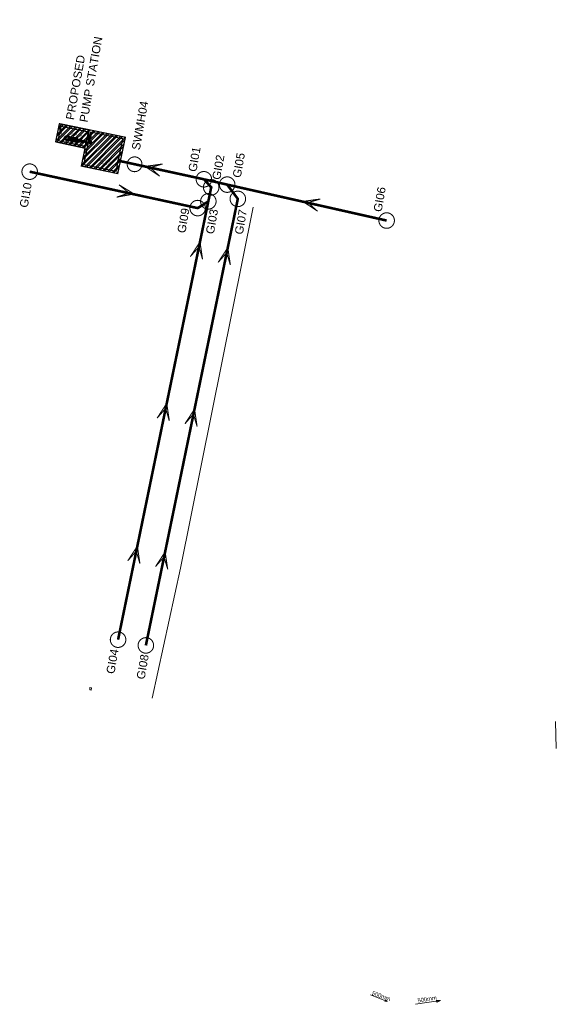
# Model space of a CAD drawing. Header units: millimetres. Extents: x -79464 to -76785, y -3788210 to -3782955.
# Tile 5 of 131: x -78721 to -78669, y -3787012 to -3786917. Entities that reach past the tile are written whole.
import ezdxf
from ezdxf.enums import TextEntityAlignment as Align
from ezdxf.lldxf.tags import DXFTag

# ---------------------------------------------------------------- set-up
doc = ezdxf.new("R2010")
doc.units = ezdxf.units.MM
doc.header["$LTSCALE"] = 8
doc.header["$MEASUREMENT"] = 0
doc.linetypes.add('HIDDEN', pattern=[0.375, 0.25, -0.125])
for name, color, linetype in [('CIVIL  NEW SWD CHANNEL', 10, 'Continuous'), ('CIVL Hatching - Stone', 9, 'Continuous'), ('NEW STORMWATER LINE', 10, 'Continuous'), ('P', 7, 'Continuous'), ('SEWER MANHOLE', 7, 'Continuous'), ('STORMWATER MANHOLE', 7, 'Continuous')]:
    doc.layers.add(name, color=color, linetype=linetype)
doc.styles.add('DEFAULT', font='arial.ttf')
doc.styles.add('Style-Arial', font='arial.ttf')
doc.styles.add('Swiss150', font='txt', dxfattribs={"height": 150})
tags = doc.linetypes.add('HIDDEN2', pattern=[0.1875, 0.125, -0.0625]).pattern_tags.tags
tags[6:7] = [DXFTag(74, 4), DXFTag(75, 0), DXFTag(340, '0'), DXFTag(46, 0.0), DXFTag(50, 0.0), DXFTag(44, 0.0), DXFTag(45, 0.0)]
tags[4:5] = [DXFTag(74, 4), DXFTag(75, 0), DXFTag(340, '0'), DXFTag(46, 0.0), DXFTag(50, 0.0), DXFTag(44, 0.0), DXFTag(45, 0.0)]

# ---------------------------------------------------------------- blocks, each defined once
blk = doc.blocks.new('Pump Station')
at = {"layer": 'P', "color": 3}
for p, q in [((0, 0), (3.6, 0)), ((0, 0), (0, -3.6)), ((3.6, 0), (3.6, -1.796)), ((0.2, -0.2), (3.4, -0.2)), ((0.2, -0.2), (0.2, -3.4)), ((3.4, -0.2), (3.4, -2.37)), ((6.5, -1.802), (3.6, -1.802)), ((6.5, -1.802), (6.5, -3.6)), ((3.4, -2.43), (3.4, -3.4)), ((6.3, -2.003), (3.6, -2.003)), ((3.6, -3.4), (3.6, -2.43)), ((3.6, -2.606), (3.6, -3.4)), ((6.3, -2.003), (6.3, -3.4)), ((0, -3.6), (3.6, -3.6)), ((0.2, -3.4), (3.4, -3.4)), ((6.3, -3.4), (3.6, -3.4)), ((6.5, -3.6), (3.6, -3.6))]:
    blk.add_line(p, q, dxfattribs=at)
at = {"layer": 'P', "color": 2}
for p, q in [((5.84, -2.399), (3.013, -2.399)), ((3.046, -2.374), (3.043, -2.399)), ((3.043, -2.399), (3.046, -2.424)), ((3.053, -2.351), (3.046, -2.374)), ((3.046, -2.424), (3.053, -2.449)), ((3.065, -2.328), (3.053, -2.351)), ((3.053, -2.449), (3.065, -2.471)), ((3.081, -2.308), (3.065, -2.328)), ((3.065, -2.471), (3.081, -2.491)), ((3.1, -2.293), (3.081, -2.308)), ((3.081, -2.491), (3.1, -2.507)), ((3.122, -2.281), (3.1, -2.293)), ((3.1, -2.507), (3.122, -2.52)), ((3.145, -2.273), (3.122, -2.281)), ((3.122, -2.52), (3.145, -2.527)), ((3.145, -2.388), (3.143, -2.399)), ((3.143, -2.399), (3.145, -2.411)), ((3.171, -2.27), (3.145, -2.273)), ((3.151, -2.378), (3.145, -2.388)), ((3.145, -2.411), (3.151, -2.421)), ((3.145, -2.527), (3.171, -2.53)), ((3.162, -2.372), (3.151, -2.378)), ((3.151, -2.421), (3.162, -2.428)), ((3.173, -2.37), (3.162, -2.372)), ((3.162, -2.428), (3.173, -2.43)), ((3.196, -2.272), (3.171, -2.27)), ((3.171, -2.53), (3.196, -2.528)), ((3.173, -2.239), (3.173, -2.561)), ((3.173, -2.37), (3.681, -2.37)), ((3.173, -2.43), (3.681, -2.43)), ((3.221, -2.278), (3.196, -2.272)), ((3.196, -2.528), (3.221, -2.521)), ((3.243, -2.289), (3.221, -2.278)), ((3.221, -2.521), (3.243, -2.509)), ((3.263, -2.306), (3.243, -2.289)), ((3.243, -2.509), (3.263, -2.495)), ((3.28, -2.324), (3.263, -2.306)), ((3.263, -2.495), (3.28, -2.476)), ((3.272, -2.72), (3.269, -2.736)), ((3.269, -2.736), (3.269, -3.055)), ((3.28, -2.706), (3.272, -2.72)), ((3.292, -2.346), (3.28, -2.324)), ((3.28, -2.476), (3.292, -2.453)), ((3.291, -2.695), (3.28, -2.706)), ((3.282, -2.724), (3.28, -2.736)), ((3.28, -2.736), (3.28, -3.055)), ((3.287, -2.712), (3.282, -2.724)), ((3.296, -2.703), (3.287, -2.712)), ((3.292, -2.724), (3.29, -2.736)), ((3.29, -2.736), (3.29, -3.055)), ((3.304, -2.689), (3.291, -2.695)), ((3.301, -2.37), (3.292, -2.346)), ((3.292, -2.453), (3.301, -2.43)), ((3.298, -2.715), (3.292, -2.724)), ((3.307, -2.697), (3.296, -2.703)), ((3.308, -2.708), (3.298, -2.715)), ((3.319, -2.686), (3.304, -2.689)), ((3.319, -2.696), (3.307, -2.697)), ((3.319, -2.706), (3.308, -2.708)), ((3.319, -2.686), (3.5, -2.686)), ((3.319, -2.696), (3.522, -2.696)), ((3.319, -2.706), (3.5, -2.706)), ((3.5, -2.686), (3.5, -2.706)), ((3.6, -2.003), (3.6, -2.37)), ((3.669, -2.399), (3.711, -2.399)), ((3.699, -2.323), (3.681, -2.323)), ((3.681, -2.323), (3.681, -2.476)), ((3.681, -2.476), (3.699, -2.476)), ((3.734, -2.399), (3.692, -2.399)), ((3.699, -2.476), (3.699, -2.323)), ((3.7, -2.446), (3.7, -2.353)), ((3.702, -2.446), (3.702, -2.353)), ((3.704, -2.323), (3.721, -2.323)), ((3.704, -2.476), (3.704, -2.323)), ((3.721, -2.476), (3.704, -2.476)), ((3.721, -2.323), (3.721, -2.476)), ((3.721, -2.37), (3.799, -2.37)), ((3.721, -2.43), (3.946, -2.43)), ((3.766, -2.357), (3.754, -2.37)), ((3.754, -2.43), (3.766, -2.443)), ((3.781, -2.348), (3.766, -2.357)), ((3.766, -2.443), (3.781, -2.451)), ((3.799, -2.346), (3.781, -2.348)), ((3.781, -2.451), (3.799, -2.453)), ((3.799, -2.331), (3.799, -2.47)), ((3.816, -2.348), (3.799, -2.346)), ((3.799, -2.37), (3.946, -2.37)), ((3.799, -2.453), (3.816, -2.451)), ((3.831, -2.357), (3.816, -2.348)), ((3.816, -2.451), (3.831, -2.443)), ((3.844, -2.37), (3.831, -2.357)), ((3.831, -2.443), (3.844, -2.43)), ((3.934, -2.399), (3.976, -2.399)), ((3.964, -2.323), (3.946, -2.323)), ((3.946, -2.323), (3.946, -2.476)), ((3.946, -2.476), (3.964, -2.476)), ((3.999, -2.399), (3.957, -2.399)), ((3.964, -2.476), (3.964, -2.323)), ((3.966, -2.446), (3.966, -2.353)), ((3.968, -2.446), (3.968, -2.353)), ((3.969, -2.323), (3.986, -2.323)), ((3.969, -2.476), (3.969, -2.323)), ((3.986, -2.476), (3.969, -2.476)), ((3.986, -2.323), (3.986, -2.476)), ((4.067, -2.43), (3.986, -2.37)), ((3.986, -2.43), (4.067, -2.37)), ((4.055, -2.399), (4.096, -2.399)), ((4.084, -2.323), (4.067, -2.323)), ((4.067, -2.323), (4.067, -2.476)), ((4.067, -2.476), (4.084, -2.476)), ((4.12, -2.399), (4.078, -2.399)), ((4.084, -2.476), (4.084, -2.323)), ((4.084, -2.353), (4.087, -2.353)), ((4.084, -2.446), (4.087, -2.446)), ((4.087, -2.446), (4.087, -2.353)), ((4.089, -2.446), (4.089, -2.353)), ((4.09, -2.323), (4.108, -2.323)), ((4.09, -2.476), (4.09, -2.323)), ((4.108, -2.476), (4.09, -2.476)), ((4.108, -2.323), (4.108, -2.476)), ((4.108, -2.37), (4.13, -2.37)), ((4.108, -2.43), (4.13, -2.43)), ((4.129, -2.374), (4.127, -2.399)), ((4.127, -2.399), (4.129, -2.426)), ((4.137, -2.349), (4.129, -2.374)), ((4.129, -2.426), (4.137, -2.451)), ((4.134, -2.348), (4.176, -2.366)), ((4.134, -2.452), (4.176, -2.434)), ((4.15, -2.326), (4.137, -2.349)), ((4.137, -2.451), (4.15, -2.473)), ((4.15, -2.351), (4.147, -2.357)), ((4.147, -2.357), (4.15, -2.363)), ((4.15, -2.378), (4.147, -2.399)), ((4.147, -2.399), (4.15, -2.422)), ((4.15, -2.437), (4.147, -2.443)), ((4.147, -2.443), (4.15, -2.449)), ((4.166, -2.306), (4.15, -2.326)), ((4.155, -2.348), (4.15, -2.351)), ((4.155, -2.357), (4.15, -2.378)), ((4.15, -2.363), (4.155, -2.366)), ((4.15, -2.422), (4.155, -2.443)), ((4.155, -2.433), (4.15, -2.437)), ((4.15, -2.449), (4.155, -2.452)), ((4.15, -2.473), (4.166, -2.493)), ((4.166, -2.337), (4.155, -2.357)), ((4.162, -2.351), (4.155, -2.348)), ((4.155, -2.366), (4.162, -2.363)), ((4.162, -2.437), (4.155, -2.433)), ((4.155, -2.443), (4.166, -2.462)), ((4.155, -2.452), (4.162, -2.449)), ((4.164, -2.357), (4.162, -2.351)), ((4.162, -2.363), (4.164, -2.357)), ((4.164, -2.443), (4.162, -2.437)), ((4.162, -2.449), (4.164, -2.443)), ((4.164, -2.357), (4.164, -2.357)), ((4.164, -2.443), (4.164, -2.443)), ((4.186, -2.289), (4.166, -2.306)), ((4.179, -2.321), (4.166, -2.337)), ((4.166, -2.462), (4.179, -2.48)), ((4.166, -2.493), (4.186, -2.509)), ((4.197, -2.307), (4.179, -2.321)), ((4.179, -2.48), (4.197, -2.493)), ((4.208, -2.277), (4.186, -2.289)), ((4.186, -2.509), (4.208, -2.522)), ((4.216, -2.296), (4.197, -2.307)), ((4.197, -2.493), (4.216, -2.503)), ((4.21, -2.289), (4.207, -2.296)), ((4.207, -2.296), (4.21, -2.302)), ((4.21, -2.497), (4.207, -2.503)), ((4.207, -2.503), (4.21, -2.509)), ((4.233, -2.27), (4.208, -2.277)), ((4.208, -2.276), (4.225, -2.317)), ((4.208, -2.525), (4.225, -2.483)), ((4.208, -2.522), (4.233, -2.53)), ((4.216, -2.287), (4.21, -2.289)), ((4.21, -2.302), (4.216, -2.305)), ((4.216, -2.495), (4.21, -2.497)), ((4.21, -2.509), (4.216, -2.512)), ((4.223, -2.289), (4.216, -2.287)), ((4.237, -2.289), (4.216, -2.296)), ((4.216, -2.305), (4.223, -2.302)), ((4.302, -2.399), (4.216, -2.399)), ((4.223, -2.497), (4.216, -2.495)), ((4.216, -2.503), (4.237, -2.509)), ((4.216, -2.512), (4.223, -2.509)), ((4.226, -2.296), (4.223, -2.289)), ((4.223, -2.302), (4.226, -2.296)), ((4.226, -2.503), (4.223, -2.497)), ((4.223, -2.509), (4.226, -2.503)), ((4.226, -2.296), (4.226, -2.296)), ((4.226, -2.503), (4.226, -2.503)), ((4.259, -2.267), (4.233, -2.27)), ((4.233, -2.53), (4.259, -2.532)), ((4.259, -2.287), (4.237, -2.289)), ((4.237, -2.509), (4.259, -2.512)), ((4.285, -2.27), (4.259, -2.267)), ((4.28, -2.289), (4.259, -2.287)), ((4.259, -2.512), (4.28, -2.509)), ((4.259, -2.532), (4.285, -2.53)), ((4.302, -2.296), (4.28, -2.289)), ((4.28, -2.509), (4.302, -2.503)), ((4.31, -2.277), (4.285, -2.27)), ((4.285, -2.53), (4.31, -2.522)), ((4.311, -2.276), (4.293, -2.317)), ((4.296, -2.289), (4.293, -2.296)), ((4.293, -2.296), (4.296, -2.302)), ((4.311, -2.525), (4.293, -2.483)), ((4.296, -2.497), (4.293, -2.503)), ((4.293, -2.503), (4.296, -2.509)), ((4.302, -2.287), (4.296, -2.289)), ((4.296, -2.302), (4.302, -2.305)), ((4.302, -2.495), (4.296, -2.497)), ((4.296, -2.509), (4.302, -2.512)), ((4.308, -2.289), (4.302, -2.287)), ((4.322, -2.307), (4.302, -2.296)), ((4.302, -2.305), (4.308, -2.302)), ((4.302, -2.503), (4.322, -2.493)), ((4.308, -2.497), (4.302, -2.495)), ((4.302, -2.512), (4.308, -2.509)), ((4.311, -2.296), (4.308, -2.289)), ((4.308, -2.302), (4.311, -2.296)), ((4.311, -2.503), (4.308, -2.497)), ((4.308, -2.509), (4.311, -2.503)), ((4.333, -2.289), (4.31, -2.277)), ((4.31, -2.522), (4.333, -2.509)), ((4.311, -2.296), (4.311, -2.296)), ((4.311, -2.503), (4.311, -2.503)), ((4.338, -2.321), (4.322, -2.307)), ((4.322, -2.493), (4.338, -2.48)), ((4.354, -2.306), (4.333, -2.289)), ((4.333, -2.509), (4.354, -2.493)), ((4.354, -2.337), (4.338, -2.321)), ((4.338, -2.48), (4.354, -2.462)), ((4.383, -2.348), (4.342, -2.366)), ((4.383, -2.452), (4.342, -2.434)), ((4.37, -2.326), (4.354, -2.306)), ((4.363, -2.357), (4.354, -2.337)), ((4.354, -2.462), (4.363, -2.443)), ((4.354, -2.493), (4.37, -2.473)), ((4.357, -2.351), (4.355, -2.357)), ((4.355, -2.357), (4.357, -2.363)), ((4.357, -2.437), (4.355, -2.443)), ((4.355, -2.443), (4.357, -2.449)), ((4.363, -2.348), (4.357, -2.351)), ((4.357, -2.363), (4.363, -2.366)), ((4.363, -2.433), (4.357, -2.437)), ((4.357, -2.449), (4.363, -2.452)), ((4.37, -2.351), (4.363, -2.348)), ((4.37, -2.378), (4.363, -2.357)), ((4.363, -2.366), (4.37, -2.363)), ((4.363, -2.443), (4.37, -2.422)), ((4.37, -2.437), (4.363, -2.433)), ((4.363, -2.452), (4.37, -2.449)), ((4.382, -2.349), (4.37, -2.326)), ((4.372, -2.357), (4.37, -2.351)), ((4.37, -2.363), (4.372, -2.357)), ((4.372, -2.399), (4.37, -2.378)), ((4.37, -2.422), (4.372, -2.399)), ((4.372, -2.443), (4.37, -2.437)), ((4.37, -2.449), (4.372, -2.443)), ((4.37, -2.473), (4.382, -2.451)), ((4.372, -2.357), (4.372, -2.357)), ((4.372, -2.399), (4.372, -2.399)), ((4.372, -2.443), (4.372, -2.443)), ((4.39, -2.374), (4.382, -2.349)), ((4.382, -2.451), (4.39, -2.426)), ((4.388, -2.37), (4.411, -2.37)), ((4.388, -2.43), (4.411, -2.43)), ((4.392, -2.399), (4.39, -2.374)), ((4.39, -2.426), (4.392, -2.399)), ((4.392, -2.399), (4.392, -2.399)), ((4.398, -2.399), (4.44, -2.399)), ((4.427, -2.323), (4.411, -2.323)), ((4.411, -2.323), (4.411, -2.476)), ((4.411, -2.476), (4.427, -2.476)), ((4.464, -2.399), (4.421, -2.399)), ((4.427, -2.476), (4.427, -2.323)), ((4.427, -2.353), (4.43, -2.353)), ((4.427, -2.446), (4.43, -2.446)), ((4.43, -2.446), (4.43, -2.353)), ((4.432, -2.446), (4.432, -2.353)), ((4.433, -2.323), (4.451, -2.323)), ((4.433, -2.476), (4.433, -2.323)), ((4.451, -2.476), (4.433, -2.476)), ((4.451, -2.323), (4.451, -2.476)), ((4.463, -2.359), (4.451, -2.37)), ((4.451, -2.43), (4.463, -2.441)), ((4.476, -2.352), (4.463, -2.359)), ((4.463, -2.441), (4.476, -2.447)), ((4.491, -2.349), (4.476, -2.352)), ((4.476, -2.447), (4.491, -2.449)), ((4.506, -2.352), (4.491, -2.349)), ((4.491, -2.449), (4.506, -2.447)), ((4.52, -2.359), (4.506, -2.352)), ((4.506, -2.447), (4.52, -2.441)), ((4.531, -2.37), (4.52, -2.359)), ((4.52, -2.399), (4.561, -2.399)), ((4.52, -2.441), (4.531, -2.43)), ((4.549, -2.323), (4.531, -2.323)), ((4.531, -2.323), (4.531, -2.476)), ((4.531, -2.476), (4.549, -2.476)), ((4.585, -2.399), (4.542, -2.399)), ((5.64, -2.199), (4.545, -2.199)), ((4.545, -2.323), (4.545, -2.199)), ((4.545, -2.476), (4.545, -2.323)), ((4.545, -2.6), (4.545, -2.476)), ((5.64, -2.6), (4.545, -2.6)), ((4.549, -2.476), (4.549, -2.323)), ((4.55, -2.446), (4.55, -2.353)), ((4.551, -2.593), (4.551, -2.205)), ((5.634, -2.205), (4.551, -2.205)), ((5.634, -2.593), (4.551, -2.593)), ((4.554, -2.446), (4.554, -2.353)), ((4.555, -2.323), (4.572, -2.323)), ((4.555, -2.476), (4.555, -2.323)), ((4.572, -2.476), (4.555, -2.476)), ((4.57, -2.38), (4.566, -2.399)), ((4.566, -2.399), (4.57, -2.42)), ((4.577, -2.362), (4.57, -2.38)), ((4.57, -2.42), (4.577, -2.439)), ((4.577, -2.362), (4.571, -2.349)), ((4.577, -2.439), (4.571, -2.449)), ((4.572, -2.323), (4.572, -2.476)), ((4.589, -2.346), (4.577, -2.362)), ((4.577, -2.439), (4.589, -2.453)), ((4.605, -2.334), (4.589, -2.346)), ((4.589, -2.453), (4.605, -2.466)), ((5.59, -2.249), (4.595, -2.249)), ((4.595, -2.34), (4.595, -2.249)), ((4.595, -2.55), (4.595, -2.459)), ((5.59, -2.55), (4.595, -2.55)), ((4.624, -2.326), (4.605, -2.334)), ((4.605, -2.466), (4.624, -2.473)), ((4.615, -2.388), (4.612, -2.399)), ((4.612, -2.399), (4.615, -2.411)), ((4.621, -2.378), (4.615, -2.388)), ((4.615, -2.411), (4.621, -2.421)), ((4.631, -2.372), (4.621, -2.378)), ((4.621, -2.421), (4.631, -2.428)), ((4.642, -2.323), (4.624, -2.326)), ((4.624, -2.473), (4.642, -2.476)), ((4.642, -2.37), (4.631, -2.372)), ((4.631, -2.428), (4.642, -2.43)), ((4.642, -2.311), (4.642, -2.49)), ((4.662, -2.326), (4.642, -2.323)), ((4.655, -2.372), (4.642, -2.37)), ((4.642, -2.43), (4.655, -2.428)), ((4.642, -2.476), (4.662, -2.473)), ((4.664, -2.378), (4.655, -2.372)), ((4.655, -2.428), (4.664, -2.421)), ((4.681, -2.334), (4.662, -2.326)), ((4.662, -2.473), (4.681, -2.466)), ((4.671, -2.388), (4.664, -2.378)), ((4.664, -2.421), (4.671, -2.411)), ((4.673, -2.399), (4.671, -2.388)), ((4.671, -2.411), (4.673, -2.399)), ((4.673, -2.399), (4.673, -2.399)), ((4.696, -2.346), (4.681, -2.334)), ((4.681, -2.466), (4.696, -2.453)), ((4.684, -2.276), (4.684, -2.336)), ((4.692, -2.276), (4.684, -2.276)), ((4.684, -2.465), (4.684, -2.524)), ((4.684, -2.524), (4.692, -2.524)), ((4.691, -2.323), (5.102, -2.323)), ((5.087, -2.33), (4.691, -2.33)), ((5.087, -2.276), (4.692, -2.276)), ((4.692, -2.342), (4.692, -2.276)), ((4.692, -2.281), (5.102, -2.281)), ((5.087, -2.286), (4.692, -2.286)), ((4.692, -2.318), (5.087, -2.318)), ((4.692, -2.524), (4.692, -2.458)), ((4.692, -2.471), (5.087, -2.471)), ((4.692, -2.476), (5.102, -2.476)), ((5.087, -2.482), (4.692, -2.482)), ((4.692, -2.514), (5.087, -2.514)), ((4.692, -2.52), (5.102, -2.52)), ((4.692, -2.524), (5.096, -2.524)), ((4.709, -2.362), (4.696, -2.346)), ((4.696, -2.453), (4.709, -2.439)), ((4.709, -2.361), (5.087, -2.361)), ((4.716, -2.38), (4.709, -2.362)), ((4.709, -2.439), (4.716, -2.42)), ((5.087, -2.439), (4.709, -2.439)), ((4.711, -2.367), (5.102, -2.367)), ((4.711, -2.433), (5.102, -2.433)), ((5.087, -2.372), (4.714, -2.372)), ((4.714, -2.427), (5.087, -2.427)), ((4.719, -2.399), (4.716, -2.38)), ((4.716, -2.42), (4.719, -2.399)), ((4.719, -2.399), (4.719, -2.399)), ((5.087, -2.524), (5.087, -2.276)), ((5.087, -2.276), (5.096, -2.276)), ((5.096, -2.276), (5.096, -2.524)), ((5.096, -2.313), (5.158, -2.324)), ((5.162, -2.334), (5.096, -2.334)), ((5.103, -2.38), (5.096, -2.381)), ((5.096, -2.418), (5.103, -2.418)), ((5.115, -2.466), (5.096, -2.466)), ((5.096, -2.489), (5.198, -2.468)), ((5.096, -2.477), (5.121, -2.472)), ((5.103, -2.38), (5.111, -2.38)), ((5.103, -2.418), (5.103, -2.381)), ((5.103, -2.418), (5.103, -2.421)), ((5.103, -2.421), (5.111, -2.421)), ((5.107, -2.476), (5.107, -2.486)), ((5.111, -2.38), (5.111, -2.387)), ((5.111, -2.387), (5.119, -2.387)), ((5.111, -2.387), (5.111, -2.412)), ((5.119, -2.412), (5.111, -2.412)), ((5.111, -2.412), (5.111, -2.421)), ((5.113, -2.466), (5.113, -2.492)), ((5.124, -2.34), (5.115, -2.334)), ((5.115, -2.466), (5.124, -2.459)), ((5.132, -2.361), (5.119, -2.387)), ((5.119, -2.387), (5.119, -2.412)), ((5.132, -2.44), (5.119, -2.412)), ((5.119, -2.473), (5.119, -2.484)), ((5.121, -2.472), (5.125, -2.471)), ((5.131, -2.349), (5.124, -2.34)), ((5.124, -2.459), (5.131, -2.449)), ((5.125, -2.471), (5.129, -2.466)), ((5.129, -2.466), (5.148, -2.424)), ((5.132, -2.361), (5.131, -2.349)), ((5.131, -2.449), (5.132, -2.44)), ((5.132, -2.361), (5.132, -2.44)), ((5.175, -2.361), (5.132, -2.361)), ((5.132, -2.361), (5.173, -2.361)), ((5.142, -2.44), (5.132, -2.44)), ((5.143, -2.459), (5.142, -2.464)), ((5.142, -2.464), (5.144, -2.467)), ((5.143, -2.459), (5.155, -2.43)), ((5.144, -2.467), (5.149, -2.468)), ((5.148, -2.422), (5.148, -2.417)), ((5.148, -2.424), (5.148, -2.422)), ((5.149, -2.468), (5.159, -2.465)), ((5.15, -2.44), (5.177, -2.44)), ((5.158, -2.427), (5.155, -2.43)), ((5.168, -2.328), (5.158, -2.324)), ((5.158, -2.427), (5.162, -2.427)), ((5.158, -2.476), (5.168, -2.472)), ((5.159, -2.465), (5.164, -2.462)), ((5.166, -2.336), (5.162, -2.334)), ((5.164, -2.462), (5.169, -2.458)), ((5.168, -2.339), (5.166, -2.336)), ((5.174, -2.336), (5.168, -2.328)), ((5.168, -2.339), (5.182, -2.376)), ((5.168, -2.472), (5.174, -2.465)), ((5.169, -2.458), (5.182, -2.424)), ((5.174, -2.336), (5.188, -2.371)), ((5.174, -2.465), (5.189, -2.43)), ((5.182, -2.376), (5.183, -2.378)), ((5.182, -2.424), (5.183, -2.422)), ((5.183, -2.378), (5.183, -2.383)), ((5.183, -2.422), (5.183, -2.417)), ((5.277, -2.361), (5.184, -2.361)), ((5.184, -2.361), (5.277, -2.361)), ((5.186, -2.44), (5.277, -2.44)), ((5.188, -2.371), (5.193, -2.373)), ((5.189, -2.43), (5.193, -2.427)), ((5.193, -2.373), (5.197, -2.373)), ((5.193, -2.427), (5.197, -2.427)), ((5.198, -2.468), (5.194, -2.44)), ((5.198, -2.468), (5.2, -2.47)), ((5.2, -2.47), (5.273, -2.47)), ((5.332, -2.381), (5.252, -2.381)), ((5.252, -2.381), (5.252, -2.399)), ((5.252, -2.418), (5.252, -2.399)), ((5.332, -2.418), (5.252, -2.418)), ((5.273, -2.47), (5.276, -2.467)), ((5.276, -2.44), (5.276, -2.467)), ((5.277, -2.361), (5.277, -2.44)), ((5.277, -2.361), (5.288, -2.386)), ((5.288, -2.415), (5.277, -2.44)), ((5.288, -2.386), (5.288, -2.415)), ((5.288, -2.386), (5.296, -2.386)), ((5.288, -2.415), (5.296, -2.415)), ((5.296, -2.386), (5.296, -2.388)), ((5.296, -2.388), (5.296, -2.412)), ((5.296, -2.388), (5.353, -2.388)), ((5.296, -2.415), (5.296, -2.412)), ((5.296, -2.412), (5.353, -2.412)), ((5.332, -2.367), (5.332, -2.399)), ((5.332, -2.367), (5.337, -2.367)), ((5.332, -2.432), (5.332, -2.399)), ((5.332, -2.432), (5.337, -2.432)), ((5.337, -2.367), (5.346, -2.293)), ((5.337, -2.367), (5.337, -2.399)), ((5.337, -2.432), (5.337, -2.399)), ((5.337, -2.432), (5.346, -2.506)), ((5.349, -2.288), (5.346, -2.293)), ((5.346, -2.506), (5.349, -2.511)), ((5.352, -2.284), (5.349, -2.288)), ((5.349, -2.511), (5.352, -2.515)), ((5.357, -2.283), (5.352, -2.284)), ((5.352, -2.515), (5.357, -2.516)), ((5.353, -2.388), (5.353, -2.412)), ((5.369, -2.283), (5.357, -2.283)), ((5.369, -2.516), (5.357, -2.516)), ((5.387, -2.268), (5.369, -2.284)), ((5.369, -2.284), (5.369, -2.399)), ((5.369, -2.515), (5.369, -2.399)), ((5.387, -2.532), (5.369, -2.515)), ((5.618, -2.268), (5.387, -2.268)), ((5.618, -2.532), (5.387, -2.532)), ((5.59, -2.249), (5.634, -2.205)), ((5.59, -2.268), (5.59, -2.249)), ((5.59, -2.55), (5.59, -2.532)), ((5.59, -2.55), (5.64, -2.6)), ((5.618, -2.268), (5.635, -2.284)), ((5.618, -2.532), (5.635, -2.515)), ((5.634, -2.593), (5.634, -2.205)), ((5.635, -2.268), (5.635, -2.399)), ((5.635, -2.268), (5.709, -2.268)), ((5.635, -2.532), (5.635, -2.399)), ((5.635, -2.532), (5.709, -2.532)), ((5.64, -2.268), (5.64, -2.199)), ((5.64, -2.268), (5.64, -2.532)), ((5.64, -2.6), (5.64, -2.532)), ((5.709, -2.268), (5.709, -2.399)), ((5.709, -2.268), (5.737, -2.295)), ((5.709, -2.268), (5.737, -2.295)), ((5.709, -2.532), (5.709, -2.399)), ((5.709, -2.532), (5.737, -2.505)), ((5.709, -2.532), (5.737, -2.505)), ((5.737, -2.295), (5.737, -2.399)), ((5.737, -2.505), (5.737, -2.399)), ((6.172, -2.72), (6.169, -2.736)), ((6.169, -2.736), (6.169, -3.055)), ((6.179, -2.706), (6.172, -2.72)), ((6.191, -2.695), (6.179, -2.706)), ((6.182, -2.724), (6.179, -2.736)), ((6.179, -2.736), (6.179, -3.055)), ((6.187, -2.712), (6.182, -2.724)), ((6.195, -2.703), (6.187, -2.712)), ((6.192, -2.724), (6.189, -2.736)), ((6.189, -2.736), (6.189, -3.055)), ((6.204, -2.689), (6.191, -2.695)), ((6.198, -2.715), (6.192, -2.724)), ((6.207, -2.697), (6.195, -2.703)), ((6.208, -2.708), (6.198, -2.715)), ((6.219, -2.686), (6.204, -2.689)), ((6.219, -2.696), (6.207, -2.697)), ((6.219, -2.706), (6.208, -2.708)), ((6.219, -2.686), (6.4, -2.686)), ((6.219, -2.696), (6.422, -2.696)), ((6.219, -2.706), (6.4, -2.706)), ((6.4, -2.686), (6.4, -2.706)), ((3.269, -3.055), (3.272, -3.072)), ((3.272, -3.072), (3.28, -3.085)), ((3.28, -3.055), (3.282, -3.068)), ((3.28, -3.085), (3.291, -3.097)), ((3.282, -3.068), (3.287, -3.079)), ((3.287, -3.079), (3.296, -3.088)), ((3.29, -3.055), (3.292, -3.066)), ((3.291, -3.097), (3.304, -3.103)), ((3.292, -3.066), (3.298, -3.077)), ((3.296, -3.088), (3.307, -3.094)), ((3.298, -3.077), (3.308, -3.083)), ((3.304, -3.103), (3.319, -3.106)), ((3.307, -3.094), (3.319, -3.096)), ((3.308, -3.083), (3.319, -3.085)), ((3.319, -3.085), (3.5, -3.085)), ((3.319, -3.096), (3.522, -3.096)), ((3.319, -3.106), (3.5, -3.106)), ((3.5, -3.085), (3.5, -3.106)), ((6.169, -3.055), (6.172, -3.072)), ((6.172, -3.072), (6.179, -3.085)), ((6.179, -3.055), (6.182, -3.068)), ((6.179, -3.085), (6.191, -3.097)), ((6.182, -3.068), (6.187, -3.079)), ((6.187, -3.079), (6.195, -3.088)), ((6.189, -3.055), (6.192, -3.066)), ((6.191, -3.097), (6.204, -3.103)), ((6.192, -3.066), (6.198, -3.077)), ((6.195, -3.088), (6.207, -3.094)), ((6.198, -3.077), (6.208, -3.083)), ((6.204, -3.103), (6.219, -3.106)), ((6.207, -3.094), (6.219, -3.096)), ((6.208, -3.083), (6.219, -3.085)), ((6.219, -3.085), (6.4, -3.085)), ((6.219, -3.096), (6.422, -3.096)), ((6.219, -3.106), (6.4, -3.106)), ((6.4, -3.085), (6.4, -3.106))]:
    blk.add_line(p, q, dxfattribs=at)
at = {"layer": 'CIVL Hatching - Stone', "color": 2, "char_height": 0.15, "attachment_point": 1, "style": 'Swiss150'}
for s, insert in [('SETTLING TANK 30m3', (0.873, -0.62)), ('PUMP ROOM', (3.994, -2.802))]:
    blk.add_mtext_dynamic_manual_height_columns(s, width=1.62828, gutter_width=750, heights=[0], dxfattribs=dict(at, insert=insert))

msp = doc.modelspace()

# ---------------------------------------------------------------- hatches: boundary and pattern name
at = {"layer": 'CIVL Hatching - Stone'}
h = msp.add_hatch(dxfattribs=at)
h.set_pattern_fill('ANSI32', color=10)
h.set_pattern_definition([(45, (-147.156, -2933.45083), (-0.265165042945, 0.265165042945), []), (45, (-146.97924, -2933.45083), (-0.265165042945, 0.265165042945), [])])
h.paths.add_polyline_path([(-78710.552, -3786927.99), (-78716.919, -3786926.678), (-78717.282, -3786928.439), (-78714.443, -3786929.032), (-78714.807, -3786930.791), (-78711.279, -3786931.52)])

# ---------------------------------------------------------------- linework, layer by layer
at = {"layer": 'CIVIL  NEW SWD CHANNEL', "linetype": 'HIDDEN', "const_width": 0.1}
msp.add_lwpolyline([(-78710.372, -3786930.633, 1), (-78708.944, -3786930.592, 1)], format="xyb", close=True, dxfattribs=at)
at = {"layer": 'CIVIL  NEW SWD CHANNEL', "color": 160, "linetype": 'HIDDEN', "const_width": 0.1}
for points in [[(-78720.555, -3786931.327, 1), (-78719.055, -3786931.327, 1)], [(-78703.702, -3786932.063, 1), (-78702.202, -3786932.063, 1)], [(-78702.995, -3786932.841, 1), (-78701.495, -3786932.841, 1)], [(-78701.45, -3786932.578, 1), (-78699.95, -3786932.578, 1)], [(-78700.422, -3786933.957, 1), (-78698.922, -3786933.957, 1)], [(-78704.305, -3786934.847, 1), (-78702.805, -3786934.847, 1)], [(-78703.275, -3786934.197, 1), (-78701.775, -3786934.197, 1)], [(-78686.025, -3786936.052, 1), (-78684.525, -3786936.052, 1)], [(-78712.006, -3786976.568, 1), (-78710.506, -3786976.568, 1)], [(-78709.317, -3786977.122, 1), (-78707.817, -3786977.122, 1)]]:
    msp.add_lwpolyline(points, format="xyb", close=True, dxfattribs=at)
at = {"layer": 'CIVIL  NEW SWD CHANNEL', "linetype": 'HIDDEN2', "ltscale": 20, "const_width": 0.25}
for points in [[(-78702.525, -3786934.197), (-78703.551, -3786934.848), (-78719.805, -3786931.327)], [(-78711.256, -3786976.568), (-78702.676, -3786934.931), (-78702.245, -3786932.841), (-78702.952, -3786932.063)], [(-78708.567, -3786977.122), (-78699.672, -3786933.957), (-78700.7, -3786932.578), (-78702.952, -3786932.063)], [(-78700.7, -3786932.578), (-78685.275, -3786936.052)]]:
    msp.add_lwpolyline(points, dxfattribs=at)
at = {"layer": 'CIVIL  NEW SWD CHANNEL', "color": 30, "const_width": 0.1}
for points in [[(-78708.644, -3786930.822), (-78706.954, -3786930.584)], [(-78708.644, -3786930.822), (-78707.221, -3786931.766)], [(-78707.221, -3786931.766), (-78708.158, -3786930.933), (-78706.954, -3786930.584)]]:
    msp.add_lwpolyline(points, dxfattribs=at)
at = {"layer": 'CIVIL  NEW SWD CHANNEL', "color": 10, "const_width": 0.1}
for points in [[(-78711.385, -3786933.786), (-78710.195, -3786933.392), (-78711.164, -3786932.595)], [(-78709.705, -3786933.482), (-78711.164, -3786932.595)], [(-78709.705, -3786933.482), (-78711.385, -3786933.786)], [(-78693.38, -3786934.207), (-78691.69, -3786933.969)], [(-78693.38, -3786934.207), (-78691.957, -3786935.151)], [(-78691.957, -3786935.151), (-78692.894, -3786934.318), (-78691.69, -3786933.969)], [(-78703.331, -3786938.111), (-78704.265, -3786939.541)], [(-78703.081, -3786939.8), (-78703.437, -3786938.598), (-78704.265, -3786939.541)], [(-78703.331, -3786938.111), (-78703.081, -3786939.8)], [(-78700.642, -3786938.665), (-78701.576, -3786940.095)], [(-78700.642, -3786938.665), (-78700.392, -3786940.354)], [(-78700.392, -3786940.354), (-78700.748, -3786939.152), (-78701.576, -3786940.095)], [(-78706.548, -3786953.721), (-78707.481, -3786955.151)], [(-78706.298, -3786955.41), (-78706.654, -3786954.208), (-78707.481, -3786955.151)], [(-78706.548, -3786953.721), (-78706.298, -3786955.41)], [(-78703.859, -3786954.275), (-78704.792, -3786955.705)], [(-78703.609, -3786955.964), (-78703.965, -3786954.762), (-78704.792, -3786955.705)], [(-78703.859, -3786954.275), (-78703.609, -3786955.964)], [(-78709.392, -3786967.524), (-78710.326, -3786968.953)], [(-78709.392, -3786967.524), (-78709.142, -3786969.213)], [(-78709.142, -3786969.213), (-78709.498, -3786968.011), (-78710.326, -3786968.953)], [(-78706.703, -3786968.078), (-78707.636, -3786969.507)], [(-78706.453, -3786969.767), (-78706.809, -3786968.565), (-78707.636, -3786969.507)], [(-78706.703, -3786968.078), (-78706.453, -3786969.767)]]:
    msp.add_lwpolyline(points, dxfattribs=at)
at = {"layer": 'CIVL Hatching - Stone', "color": 11, "true_color": 0xfe847a, "const_width": 0.1}
msp.add_lwpolyline([(-78717.282, -3786928.439), (-78716.919, -3786926.678), (-78710.552, -3786927.99), (-78711.279, -3786931.52), (-78714.807, -3786930.791), (-78714.443, -3786929.032), (-78717.282, -3786928.439)], dxfattribs=at)
at = {"layer": 'NEW STORMWATER LINE', "color": 30, "linetype": 'HIDDEN2', "ltscale": 20, "const_width": 0.25}
msp.add_lwpolyline([(-78702.952, -3786932.063), (-78711.339, -3786930.241), (-78711.339, -3786930.241)], dxfattribs=at)
at = {"layer": 'SEWER MANHOLE', "color": 45, "lineweight": 15}
for points in [[(-78686.841, -3787010.886), (-78685.222, -3787011.547), (-78685.39, -3787011.378), (-78685.442, -3787011.521), (-78685.222, -3787011.547)], [(-78682.471, -3787011.816), (-78680.061, -3787011.44), (-78680.475, -3787011.453), (-78680.385, -3787011.595), (-78680.061, -3787011.44)]]:
    msp.add_lwpolyline(points, dxfattribs=at)
at = {"layer": 'STORMWATER MANHOLE', "color": 216, "lineweight": 15}
for p, q in [((-78698.199, -3786934.773, 1.404), (-78705.224, -3786969.642, 3.116)), ((-78705.224, -3786969.642), (-78707.954, -3786982.224)), ((-78714.001, -3786981.43, 2.728), (-78713.972, -3786981.203, 2.757)), ((-78714.001, -3786981.43, 2.757), (-78713.85, -3786981.45, 2.728)), ((-78713.821, -3786981.223, 2.728), (-78713.972, -3786981.203, 2.757)), ((-78713.821, -3786981.223, 2.757), (-78713.85, -3786981.45, 2.728)), ((-78668.925, -3786984.483, 1.711), (-78668.861, -3786987.103, 1.711))]:
    msp.add_line(p, q, dxfattribs=at)

# ---------------------------------------------------------------- block references
at = {"layer": 'CIVL Hatching - Stone', "rotation": 168.3235422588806}
msp.add_blockref('Pump Station', (-78711.281, -3786931.536), dxfattribs=at)

# ---------------------------------------------------------------- texts
at = {"layer": 'NEW STORMWATER LINE', "color": 160, "linetype": 'Continuous', "lineweight": -3, "char_height": 0.8, "attachment_point": 1, "rotation": 80, "style": 'DEFAULT'}
for s, insert in [('GI01', (-78704.471, -3786931.25, -1731.935)), ('GI02', (-78702.166, -3786932.021, -1731.935)), ('GI05', (-78700.183, -3786931.826, -1731.935)), ('GI10', (-78720.798, -3786934.716, -1731.935)), ('GI06', (-78686.559, -3786935.127)), ('GI09', (-78705.541, -3786937.176, -1731.935)), ('GI03', (-78702.782, -3786937.267, -1731.935)), ('GI07', (-78699.984, -3786937.311, -1731.935)), ('GI04', (-78712.409, -3786979.787, -1731.935)), ('GI08', (-78709.487, -3786980.314, -1731.935))]:
    msp.add_mtext_dynamic_manual_height_columns(s, width=5.33187, gutter_width=1, heights=[0], dxfattribs=dict(at, insert=insert))
at = {"layer": 'SEWER MANHOLE', "color": 1, "style": 'Style-Arial'}
for rotation, p in [(341, (-78686.78, -3787011.015, 6.66)), (9, (-78682.231, -3787011.773, 7.106))]:
    msp.add_text('500mm', height=0.4, rotation=rotation, dxfattribs=at).set_placement(p, align=Align.BOTTOM_LEFT)

# ---------------------------------------------------------------- next in the draw order: texts
at = {"layer": 'NEW STORMWATER LINE', "linetype": 'Continuous', "lineweight": -3, "char_height": 0.8, "attachment_point": 1, "rotation": 80, "style": 'DEFAULT', "bg_fill": 3, "box_fill_scale": 1.5, "bg_fill_color": 256, "bg_fill_transparency": 0}
for s, width, insert in [('PROPOSED PUMP STATION', 9.27368, (-78716.321, -3786926.231)), ('SWMH04', 5.33187, (-78709.946, -3786929.148, -1731.935))]:
    msp.add_mtext_dynamic_manual_height_columns(s, width=width, gutter_width=1, heights=[0], dxfattribs=dict(at, insert=insert))

doc.saveas('drawing.dxf')
